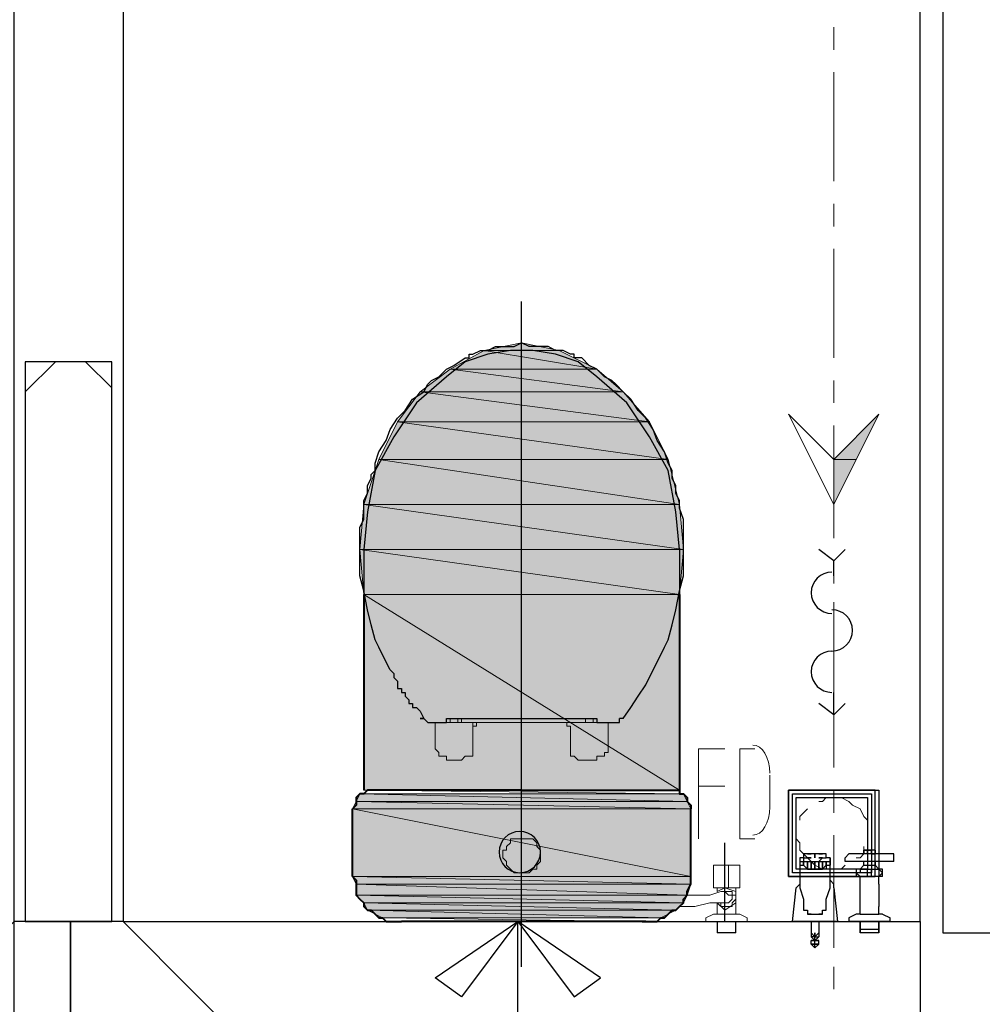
# Model space of a CAD drawing. Header units: millimetres. Extents: x 0 to 420, y 0 to 297.
# Tile 15 of 68: x 132 to 142, y 143 to 154. Entities that reach past the tile are written whole.
import ezdxf

# ---------------------------------------------------------------- set-up
doc = ezdxf.new("R2010")
doc.units = ezdxf.units.MM
doc.layers.add('FILL_000000', color=7, linetype='Continuous')
doc.layers.add('LINE_000000', color=7, linetype='Continuous')
doc.layers.add('FILL_FFFFFF', color=7, linetype='Continuous', true_color=0xffffff)
doc.layers.add('LINE_FFFFFF', color=7, linetype='Continuous', true_color=0xffffff)

msp = doc.modelspace()

# ---------------------------------------------------------------- hatches: boundary and pattern name
at = {"layer": 'FILL_000000'}
h = msp.add_hatch(color=7, dxfattribs=at)
h.dxf.hatch_style = 1
h.paths.add_polyline_path([(140.716, 149.056), (140.97, 149.056), (141.224, 149.564), (140.716, 149.056)])
h = msp.add_hatch(color=7, dxfattribs=at)
h.dxf.hatch_style = 1
h.paths.add_polyline_path([(140.716, 148.548), (140.716, 149.056), (140.97, 149.056), (140.716, 148.548)])
at = {"layer": 'FILL_FFFFFF'}
h = msp.add_hatch(color=7, dxfattribs=at)
h.dxf.hatch_style = 1
h.paths.add_polyline_path([(137.202, 150.368), (137.626, 150.283), (136.779, 150.283), (137.202, 150.368)])
h = msp.add_hatch(color=7, dxfattribs=at)
h.dxf.hatch_style = 1
h.paths.add_polyline_path([(136.779, 150.283), (138.049, 150.072), (136.398, 150.072), (136.779, 150.283)])
h = msp.add_hatch(color=7, dxfattribs=at)
h.dxf.hatch_style = 1
h.paths.add_polyline_path([(137.626, 150.283), (136.779, 150.283), (138.049, 150.072), (137.626, 150.283)])
h = msp.add_hatch(color=7, dxfattribs=at)
h.dxf.hatch_style = 1
h.paths.add_polyline_path([(136.398, 150.072), (138.345, 149.818), (136.059, 149.818), (136.398, 150.072)])
h = msp.add_hatch(color=7, dxfattribs=at)
h.dxf.hatch_style = 1
h.paths.add_polyline_path([(138.049, 150.072), (136.398, 150.072), (138.345, 149.818), (138.049, 150.072)])
h = msp.add_hatch(color=7, dxfattribs=at)
h.dxf.hatch_style = 1
h.paths.add_polyline_path([(136.059, 149.818), (138.642, 149.479), (135.805, 149.479), (136.059, 149.818)])
h = msp.add_hatch(color=7, dxfattribs=at)
h.dxf.hatch_style = 1
h.paths.add_polyline_path([(138.345, 149.818), (136.059, 149.818), (138.642, 149.479), (138.345, 149.818)])
h = msp.add_hatch(color=7, dxfattribs=at)
h.dxf.hatch_style = 1
h.paths.add_polyline_path([(135.805, 149.479), (138.853, 149.056), (135.594, 149.056), (135.805, 149.479)])
h = msp.add_hatch(color=7, dxfattribs=at)
h.dxf.hatch_style = 1
h.paths.add_polyline_path([(138.642, 149.479), (135.805, 149.479), (138.853, 149.056), (138.642, 149.479)])
h = msp.add_hatch(color=7, dxfattribs=at)
h.dxf.hatch_style = 1
h.paths.add_polyline_path([(135.594, 149.056), (138.98, 148.548), (135.424, 148.548), (135.594, 149.056)])
h = msp.add_hatch(color=7, dxfattribs=at)
h.dxf.hatch_style = 1
h.paths.add_polyline_path([(138.853, 149.056), (135.594, 149.056), (138.98, 148.548), (138.853, 149.056)])
h = msp.add_hatch(color=7, dxfattribs=at)
h.dxf.hatch_style = 1
h.paths.add_polyline_path([(135.424, 148.548), (139.023, 148.04), (135.382, 148.04), (135.424, 148.548)])
h = msp.add_hatch(color=7, dxfattribs=at)
h.dxf.hatch_style = 1
h.paths.add_polyline_path([(138.98, 148.548), (135.424, 148.548), (139.023, 148.04), (138.98, 148.548)])
h = msp.add_hatch(color=7, dxfattribs=at)
h.dxf.hatch_style = 1
h.paths.add_polyline_path([(139.023, 148.04), (135.382, 148.04), (138.98, 147.532), (139.023, 148.04)])
h = msp.add_hatch(color=7, dxfattribs=at)
h.dxf.hatch_style = 1
h.paths.add_polyline_path([(135.382, 148.04), (138.98, 147.532), (135.424, 147.532), (135.382, 148.04)])
h = msp.add_hatch(color=7, dxfattribs=at)
h.dxf.hatch_style = 1
h.paths.add_polyline_path([(138.98, 147.532), (135.424, 147.532), (138.98, 145.33), (138.98, 147.532)])
h = msp.add_hatch(color=7, dxfattribs=at)
h.dxf.hatch_style = 1
h.paths.add_polyline_path([(135.424, 147.532), (138.98, 145.33), (135.424, 145.33), (135.424, 147.532)])
h = msp.add_hatch(color=7, dxfattribs=at)
h.dxf.hatch_style = 1
h.paths.add_polyline_path([(135.297, 145.119), (139.107, 145.119), (135.34, 145.203), (135.297, 145.119)])
h = msp.add_hatch(color=7, dxfattribs=at)
h.dxf.hatch_style = 1
h.paths.add_polyline_path([(135.34, 145.203), (139.065, 145.203), (135.382, 145.288), (135.34, 145.203)])
h = msp.add_hatch(color=7, dxfattribs=at)
h.dxf.hatch_style = 1
h.paths.add_polyline_path([(139.107, 145.119), (135.34, 145.203), (139.065, 145.203), (139.107, 145.119)])
h = msp.add_hatch(color=7, dxfattribs=at)
h.dxf.hatch_style = 1
h.paths.add_polyline_path([(139.065, 145.203), (135.382, 145.288), (139.023, 145.288), (139.065, 145.203)])
h = msp.add_hatch(color=7, dxfattribs=at)
h.dxf.hatch_style = 1
h.paths.add_polyline_path([(135.297, 144.357), (139.107, 144.357), (135.297, 145.119), (135.297, 144.357)])
h = msp.add_hatch(color=7, dxfattribs=at)
h.dxf.hatch_style = 1
h.paths.add_polyline_path([(139.107, 144.357), (135.297, 145.119), (139.107, 145.119), (139.107, 144.357)])
h = msp.add_hatch(color=7, dxfattribs=at)
h.dxf.hatch_style = 1
h.paths.add_polyline_path([(135.34, 144.272), (139.107, 144.272), (135.297, 144.357), (135.34, 144.272)])
h = msp.add_hatch(color=7, dxfattribs=at)
h.dxf.hatch_style = 1
h.paths.add_polyline_path([(139.107, 144.272), (135.297, 144.357), (139.107, 144.357), (139.107, 144.272)])
h = msp.add_hatch(color=7, dxfattribs=at)
h.dxf.hatch_style = 1
h.paths.add_polyline_path([(135.34, 144.145), (139.065, 144.145), (135.34, 144.272), (135.34, 144.145)])
h = msp.add_hatch(color=7, dxfattribs=at)
h.dxf.hatch_style = 1
h.paths.add_polyline_path([(139.065, 144.145), (135.34, 144.272), (139.107, 144.272), (139.065, 144.145)])
h = msp.add_hatch(color=7, dxfattribs=at)
h.dxf.hatch_style = 1
h.paths.add_polyline_path([(135.424, 144.06), (139.023, 144.06), (135.34, 144.145), (135.424, 144.06)])
h = msp.add_hatch(color=7, dxfattribs=at)
h.dxf.hatch_style = 1
h.paths.add_polyline_path([(139.023, 144.06), (135.34, 144.145), (139.065, 144.145), (139.023, 144.06)])
h = msp.add_hatch(color=7, dxfattribs=at)
h.dxf.hatch_style = 1
h.paths.add_polyline_path([(135.467, 143.976), (138.938, 143.976), (135.424, 144.06), (135.467, 143.976)])
h = msp.add_hatch(color=7, dxfattribs=at)
h.dxf.hatch_style = 1
h.paths.add_polyline_path([(138.938, 143.976), (135.424, 144.06), (139.023, 144.06), (138.938, 143.976)])
h = msp.add_hatch(color=7, dxfattribs=at)
h.dxf.hatch_style = 1
h.paths.add_polyline_path([(135.636, 143.891), (138.769, 143.891), (135.467, 143.976), (135.636, 143.891)])
h = msp.add_hatch(color=7, dxfattribs=at)
h.dxf.hatch_style = 1
h.paths.add_polyline_path([(138.769, 143.891), (135.467, 143.976), (138.938, 143.976), (138.769, 143.891)])

# ---------------------------------------------------------------- linework, layer by layer
at = {"layer": 'LINE_000000', "lineweight": 25}
for p, q in [((141.69, 143.849), (141.69, 165.354)), ((137.202, 143.341), (137.202, 150.834)), ((131.614, 149.818), (131.953, 150.156)), ((132.588, 149.86), (132.292, 150.156)), ((138.98, 148.04), (138.938, 148.463)), ((138.98, 148.04), (138.98, 147.532)), ((140.716, 147.743), (140.716, 147.913)), ((140.716, 146.177), (140.716, 146.431)), ((136.102, 146.135), (136.059, 146.135)), ((136.059, 146.135), (136.102, 146.135)), ((136.144, 146.092), (136.186, 146.092)), ((136.186, 146.092), (136.356, 146.092)), ((138.049, 146.135), (138.049, 146.092)), ((138.049, 146.092), (138.218, 146.092)), ((138.049, 146.092), (138.049, 146.092)), ((138.218, 146.092), (138.261, 146.092)), ((138.303, 146.135), (138.303, 146.135)), ((138.303, 146.135), (138.303, 146.135)), ((138.345, 146.135), (138.303, 146.135)), ((138.303, 146.135), (138.303, 146.135)), ((139.488, 143.849), (139.488, 144.738)), ((141.182, 144.653), (141.055, 144.653)), ((141.055, 144.611), (141.055, 144.653)), ((141.182, 144.653), (141.182, 144.653)), ((141.182, 144.653), (141.182, 144.611)), ((140.377, 144.568), (140.335, 144.568)), ((140.335, 144.568), (140.335, 144.484)), ((140.377, 144.568), (140.377, 144.568)), ((140.377, 144.568), (140.377, 144.568)), ((140.42, 144.611), (140.462, 144.611)), ((140.462, 144.611), (140.42, 144.611)), ((140.42, 144.568), (140.462, 144.568)), ((140.462, 144.568), (140.42, 144.568)), ((140.42, 144.568), (140.42, 144.568)), ((140.42, 144.568), (140.462, 144.568)), ((140.462, 144.568), (140.42, 144.568)), ((140.42, 144.568), (140.42, 144.568)), ((140.462, 144.611), (140.462, 144.611)), ((140.462, 144.611), (140.462, 144.611)), ((140.462, 144.568), (140.462, 144.568)), ((140.462, 144.568), (140.462, 144.568)), ((140.462, 144.568), (140.462, 144.568)), ((140.462, 144.568), (140.462, 144.568)), ((140.504, 144.611), (140.504, 144.611)), ((140.504, 144.568), (140.504, 144.568)), ((140.547, 144.611), (140.547, 144.611)), ((140.547, 144.568), (140.547, 144.568)), ((140.589, 144.568), (140.547, 144.568)), ((140.547, 144.568), (140.547, 144.568)), ((140.547, 144.568), (140.589, 144.568)), ((140.547, 144.568), (140.547, 144.568)), ((140.589, 144.611), (140.589, 144.611)), ((140.589, 144.611), (140.589, 144.611)), ((140.589, 144.568), (140.589, 144.568)), ((140.589, 144.568), (140.589, 144.568)), ((140.674, 144.568), (140.631, 144.568)), ((140.631, 144.568), (140.631, 144.568)), ((140.674, 144.568), (140.674, 144.568)), ((140.674, 144.568), (140.674, 144.568)), ((140.674, 144.568), (140.674, 144.484)), ((140.843, 144.526), (140.843, 144.568)), ((141.393, 144.526), (140.843, 144.526)), ((140.885, 144.611), (140.885, 144.611)), ((141.182, 144.611), (141.055, 144.611)), ((141.055, 144.484), (141.055, 144.526)), ((141.182, 144.526), (141.182, 144.484)), ((141.351, 144.611), (141.351, 144.611)), ((141.393, 144.568), (141.393, 144.568)), ((141.393, 144.526), (141.393, 144.568)), ((140.335, 144.484), (140.335, 144.484)), ((140.335, 144.484), (140.335, 144.484)), ((140.335, 144.484), (140.335, 144.484)), ((140.674, 144.484), (140.674, 144.484)), ((141.012, 144.441), (141.224, 144.441)), ((141.055, 144.441), (141.055, 144.441)), ((140.335, 144.314), (140.335, 144.314)), ((140.97, 144.399), (140.97, 144.399)), ((140.97, 144.357), (140.97, 144.357)), ((141.266, 144.357), (140.97, 144.357)), ((141.012, 144.272), (141.012, 144.357)), ((141.055, 144.357), (141.055, 144.357)), ((141.097, 144.399), (141.097, 144.399)), ((141.139, 144.399), (141.139, 144.399)), ((141.182, 144.357), (141.182, 144.357)), ((141.224, 144.272), (141.224, 144.357)), ((141.266, 144.399), (141.266, 144.399)), ((141.266, 144.357), (141.266, 144.357)), ((140.716, 144.23), (140.716, 144.23)), ((141.012, 144.272), (141.012, 144.272)), ((141.224, 144.272), (141.224, 144.272)), ((141.224, 144.103), (141.224, 144.103)), ((140.377, 143.976), (140.377, 143.976)), ((140.377, 143.976), (140.42, 143.976)), ((140.589, 143.976), (140.631, 143.976)), ((141.012, 143.933), (141.012, 144.018)), ((141.224, 143.933), (141.224, 144.018)), ((140.462, 143.933), (140.42, 143.933)), ((140.42, 143.933), (140.42, 143.933)), ((140.42, 143.933), (140.462, 143.933)), ((140.42, 143.933), (140.42, 143.933)), ((140.462, 143.933), (140.462, 143.933)), ((140.589, 143.933), (140.547, 143.933)), ((140.589, 143.933), (140.589, 143.933)), ((140.589, 143.933), (140.589, 143.933)), ((140.97, 143.933), (140.885, 143.891)), ((140.885, 143.891), (140.885, 143.849)), ((141.012, 143.933), (140.97, 143.933)), ((141.012, 143.933), (141.012, 143.933)), ((141.012, 143.933), (141.224, 143.933)), ((141.266, 143.933), (141.224, 143.933)), ((141.266, 143.933), (141.266, 143.933)), ((141.266, 143.933), (141.351, 143.891)), ((141.351, 143.849), (141.351, 143.891)), ((139.404, 143.849), (139.404, 143.764)), ((139.404, 143.764), (139.404, 143.722)), ((140.462, 143.849), (140.462, 143.679)), ((140.547, 143.849), (140.547, 143.679)), ((141.351, 143.849), (140.885, 143.849)), ((141.351, 143.849), (140.885, 143.849)), ((140.885, 143.849), (140.885, 143.849)), ((141.012, 143.722), (141.012, 143.849)), ((141.012, 143.764), (141.224, 143.764)), ((141.224, 143.722), (141.224, 143.849)), ((141.351, 143.849), (141.351, 143.849)), ((141.351, 143.849), (141.351, 143.849)), ((139.615, 143.722), (139.404, 143.722)), ((140.462, 143.722), (140.462, 143.722)), ((140.462, 143.722), (140.462, 143.679)), ((140.462, 143.679), (140.462, 143.679)), ((140.462, 143.679), (140.462, 143.679)), ((140.462, 143.637), (140.462, 143.637)), ((140.504, 143.552), (140.504, 143.722)), ((140.504, 143.722), (140.504, 143.722)), ((140.504, 143.552), (140.504, 143.722)), ((140.504, 143.722), (140.504, 143.722)), ((140.504, 143.722), (140.504, 143.679)), ((140.504, 143.679), (140.504, 143.679)), ((140.504, 143.637), (140.504, 143.679)), ((140.504, 143.637), (140.504, 143.637)), ((140.547, 143.722), (140.547, 143.722)), ((140.547, 143.722), (140.547, 143.679)), ((140.547, 143.679), (140.547, 143.679)), ((140.547, 143.679), (140.547, 143.679)), ((140.547, 143.637), (140.547, 143.637)), ((140.462, 143.595), (140.462, 143.595)), ((140.462, 143.595), (140.504, 143.552)), ((140.504, 143.595), (140.504, 143.595)), ((140.547, 143.595), (140.504, 143.552)), ((140.504, 143.552), (140.504, 143.552)), ((140.504, 143.552), (140.504, 143.552)), ((140.504, 143.552), (140.504, 143.552)), ((140.504, 143.552), (140.504, 143.552)), ((140.547, 143.595), (140.547, 143.595))]:
    msp.add_line(p, q, dxfattribs=at)
at = {"layer": 'LINE_000000', "lineweight": 13}
for p, q in [((140.716, 153.924), (140.716, 153.67)), ((140.716, 153.416), (140.716, 152.188)), ((140.716, 151.934), (140.716, 151.68)), ((140.716, 151.426), (140.716, 150.199)), ((137.202, 150.368), (137.202, 150.326)), ((140.716, 149.945), (140.716, 149.691)), ((140.716, 149.437), (140.716, 148.167)), ((140.716, 147.913), (140.716, 147.659)), ((140.716, 147.447), (140.716, 146.262)), ((140.716, 145.584), (140.716, 146.262)), ((136.229, 145.838), (136.229, 146.092)), ((136.398, 146.092), (136.356, 146.092)), ((136.398, 146.135), (136.398, 146.092)), ((136.398, 146.092), (136.483, 146.092)), ((136.483, 146.135), (136.483, 146.092)), ((136.483, 146.092), (136.483, 146.092)), ((136.525, 146.092), (136.483, 146.092)), ((136.483, 146.092), (136.483, 146.092)), ((136.525, 146.092), (136.525, 146.135)), ((137.88, 146.092), (136.525, 146.092)), ((136.652, 146.092), (136.652, 146.092)), ((136.652, 146.092), (136.652, 145.838)), ((136.737, 146.092), (137.71, 146.092)), ((137.88, 146.092), (137.922, 146.092)), ((137.922, 146.092), (137.88, 146.092)), ((137.88, 146.092), (137.88, 146.092)), ((137.922, 146.135), (137.922, 146.092)), ((137.922, 146.092), (137.922, 146.135)), ((137.922, 146.092), (137.922, 146.092)), ((137.922, 146.092), (138.007, 146.092)), ((137.922, 146.092), (137.922, 146.092)), ((138.007, 146.135), (138.007, 146.092)), ((138.007, 146.092), (138.007, 146.092)), ((138.049, 146.092), (138.007, 146.092)), ((138.176, 146.092), (138.176, 146.092)), ((136.356, 145.669), (136.356, 145.669)), ((136.356, 145.669), (136.356, 145.669)), ((137.837, 145.669), (137.88, 145.669)), ((137.88, 145.669), (137.88, 145.669)), ((139.996, 145.119), (139.996, 145.5)), ((139.192, 145.373), (139.488, 145.373)), ((140.716, 145.076), (140.716, 145.33)), ((139.658, 144.78), (139.827, 144.78)), ((140.716, 143.552), (140.716, 144.822)), ((139.531, 144.23), (139.531, 144.484)), ((139.658, 144.23), (139.361, 144.23)), ((139.404, 144.23), (139.404, 144.187)), ((139.488, 144.23), (139.488, 144.23)), ((139.488, 144.23), (139.531, 144.23)), ((139.531, 144.23), (139.531, 144.23)), ((139.615, 143.976), (139.615, 144.23)), ((139.023, 144.018), (138.98, 144.018)), ((139.404, 144.06), (139.404, 143.976)), ((139.404, 143.976), (139.404, 143.933)), ((139.615, 143.976), (139.615, 143.976)), ((139.615, 143.933), (139.615, 143.976)), ((139.361, 143.933), (139.277, 143.891)), ((139.277, 143.891), (139.277, 143.849)), ((139.404, 143.933), (139.361, 143.933)), ((139.615, 143.933), (139.404, 143.933)), ((139.658, 143.933), (139.615, 143.933)), ((139.742, 143.891), (139.658, 143.933)), ((139.742, 143.849), (139.742, 143.891)), ((139.277, 143.849), (139.277, 143.849)), ((139.742, 143.849), (139.277, 143.849)), ((139.742, 143.849), (139.742, 143.849)), ((140.716, 143.087), (140.716, 143.341))]:
    msp.add_line(p, q, dxfattribs=at)
at = {"layer": 'LINE_000000', "lineweight": 40}
for p, q in [((135.424, 147.532), (135.424, 145.33)), ((138.98, 147.532), (138.98, 145.33)), ((135.297, 144.357), (135.297, 145.119)), ((139.107, 144.357), (139.107, 145.119)), ((138.599, 143.849), (135.848, 143.849))]:
    msp.add_line(p, q, dxfattribs=at)
at = {"layer": 'LINE_000000', "lineweight": 25}
for points in [[(142.96, 165.439), (141.944, 165.439), (141.944, 143.722), (142.96, 143.722), (142.96, 165.439)], [(132.588, 150.156), (131.614, 150.156), (131.614, 143.849), (132.588, 143.849), (132.588, 150.156)], [(140.208, 144.357), (141.182, 144.357), (141.182, 145.33), (140.208, 145.33), (140.208, 144.357), (140.208, 145.33), (141.224, 145.33), (141.224, 144.357), (140.208, 144.357)], [(140.25, 144.399), (140.25, 145.288), (141.139, 145.288), (141.139, 144.399), (140.25, 144.399)], [(140.293, 144.441), (140.293, 145.246), (141.097, 145.246), (141.097, 144.441), (140.293, 144.441)], [(136.948, 144.632), (136.953, 144.585), (136.967, 144.541), (136.988, 144.502), (137.017, 144.467), (137.051, 144.439), (137.091, 144.417), (137.134, 144.404), (137.181, 144.399), (137.228, 144.404), (137.272, 144.417), (137.311, 144.439), (137.346, 144.467), (137.374, 144.502), (137.396, 144.541), (137.409, 144.585), (137.414, 144.632), (137.409, 144.679), (137.396, 144.722), (137.374, 144.762), (137.346, 144.796), (137.311, 144.825), (137.272, 144.846), (137.228, 144.86), (137.181, 144.865), (137.134, 144.86), (137.091, 144.846), (137.051, 144.825), (137.017, 144.796), (136.988, 144.762), (136.967, 144.722), (136.953, 144.679), (136.948, 144.632)], [(141.055, 144.611), (141.055, 144.653), (141.139, 144.653), (141.139, 144.611), (141.182, 144.611), (141.182, 144.653), (141.139, 144.653), (141.139, 144.611), (141.055, 144.611)], [(141.055, 144.611), (141.055, 144.653), (141.055, 144.611), (141.055, 144.653), (141.055, 144.611)], [(141.097, 144.611), (141.097, 144.653), (141.097, 144.611), (141.097, 144.653), (141.097, 144.611), (141.097, 144.653), (141.097, 144.611)], [(141.139, 144.611), (141.139, 144.653), (141.139, 144.611), (141.139, 144.653), (141.139, 144.611), (141.139, 144.653), (141.139, 144.611)], [(141.182, 144.611), (141.182, 144.653), (141.182, 144.611), (141.182, 144.653), (141.182, 144.611)], [(140.377, 144.484), (140.377, 144.526), (140.377, 144.484), (140.377, 144.526), (140.377, 144.484), (140.377, 144.526), (140.377, 144.484)], [(140.42, 144.441), (140.42, 144.526), (140.42, 144.441), (140.42, 144.526), (140.42, 144.441), (140.42, 144.526), (140.42, 144.441)], [(140.504, 144.568), (140.504, 144.611), (140.504, 144.568)], [(140.504, 144.441), (140.504, 144.526), (140.504, 144.441), (140.504, 144.526), (140.504, 144.441), (140.504, 144.526), (140.504, 144.441)], [(140.589, 144.611), (140.547, 144.611), (140.589, 144.611)], [(140.547, 144.441), (140.547, 144.526), (140.547, 144.441), (140.547, 144.526), (140.547, 144.441), (140.547, 144.526), (140.547, 144.441)], [(140.589, 144.441), (140.589, 144.526), (140.589, 144.441), (140.589, 144.526), (140.589, 144.441), (140.589, 144.526), (140.589, 144.441)], [(131.487, 143.849), (122.513, 134.832), (132.122, 134.832), (132.122, 142.621), (132.122, 143.849), (131.487, 143.849)], [(132.122, 143.849), (132.122, 134.832), (141.69, 134.832), (132.715, 143.849), (132.122, 143.849)], [(132.715, 143.849), (141.69, 143.849), (141.69, 134.832), (132.715, 143.849)], [(136.229, 143.214), (137.16, 143.849), (136.525, 143.002), (136.229, 143.214)], [(138.091, 143.214), (137.16, 143.849), (137.795, 143.002), (138.091, 143.214)]]:
    msp.add_lwpolyline(points, close=True, dxfattribs=at)
for points in [[(131.487, 142.621), (131.487, 157.903), (132.715, 157.903), (132.715, 143.849)], [(127, 153.839), (127, 139.361), (137.16, 139.361), (137.16, 143.849)], [(135.721, 146.685), (135.636, 146.854), (135.594, 146.939), (135.551, 147.024), (135.509, 147.193), (135.467, 147.362), (135.424, 147.574), (135.382, 147.743), (135.382, 147.913), (135.382, 148.124), (135.382, 148.294), (135.424, 148.378), (135.424, 148.505), (135.424, 148.59), (135.467, 148.675), (135.467, 148.759), (135.509, 148.844), (135.509, 148.886), (135.551, 148.929), (135.551, 149.013), (135.594, 149.14), (135.678, 149.267), (135.721, 149.394), (135.805, 149.521), (135.89, 149.606), (135.975, 149.733), (136.102, 149.818), (136.144, 149.902), (136.186, 149.945), (136.271, 149.987), (136.356, 150.072), (136.44, 150.114), (136.567, 150.199), (136.61, 150.199), (136.61, 150.241), (136.652, 150.241), (136.737, 150.283), (136.821, 150.283), (136.906, 150.326), (137.033, 150.326), (137.118, 150.326), (137.202, 150.368)], [(138.345, 146.135), (138.43, 146.262), (138.515, 146.389), (138.599, 146.516), (138.684, 146.685), (138.769, 146.854), (138.811, 146.939), (138.853, 147.024), (138.896, 147.193), (138.938, 147.362), (138.98, 147.574), (139.023, 147.743), (139.023, 147.913), (139.023, 148.124), (139.023, 148.294), (139.023, 148.378), (138.98, 148.505), (138.98, 148.59), (138.938, 148.675), (138.938, 148.759), (138.896, 148.844), (138.896, 148.886), (138.896, 148.929), (138.853, 149.013), (138.811, 149.14), (138.726, 149.267), (138.684, 149.394), (138.599, 149.521), (138.515, 149.606), (138.43, 149.733), (138.345, 149.818), (138.261, 149.902), (138.218, 149.945), (138.134, 149.987), (138.049, 150.072), (137.964, 150.114), (137.88, 150.199), (137.795, 150.199), (137.795, 150.241), (137.753, 150.241), (137.668, 150.283), (137.583, 150.283), (137.499, 150.326), (137.414, 150.326), (137.287, 150.326), (137.202, 150.368)], [(138.938, 148.463), (138.853, 148.929), (138.642, 149.31), (138.388, 149.691), (138.049, 149.987), (137.837, 150.156), (137.583, 150.241), (137.329, 150.283), (137.075, 150.283), (136.821, 150.241), (136.567, 150.156), (136.356, 149.987), (136.017, 149.691), (135.763, 149.31), (135.551, 148.929), (135.467, 148.463)], [(135.467, 148.463), (135.424, 148.04), (135.424, 147.532)], [(140.843, 148.04), (140.716, 147.913), (140.547, 148.04)], [(140.695, 147.786), (140.648, 147.781), (140.604, 147.767), (140.565, 147.746), (140.53, 147.717), (140.502, 147.683), (140.48, 147.643), (140.467, 147.6), (140.462, 147.553), (140.467, 147.506), (140.48, 147.462), (140.502, 147.423), (140.53, 147.388), (140.565, 147.36), (140.604, 147.338), (140.648, 147.325), (140.695, 147.32)], [(140.695, 146.897), (140.742, 146.901), (140.785, 146.915), (140.825, 146.936), (140.859, 146.965), (140.888, 146.999), (140.909, 147.039), (140.923, 147.083), (140.928, 147.129), (140.923, 147.176), (140.909, 147.22), (140.888, 147.26), (140.859, 147.294), (140.825, 147.323), (140.785, 147.344), (140.742, 147.358), (140.695, 147.362)], [(140.695, 146.897), (140.648, 146.892), (140.604, 146.878), (140.565, 146.857), (140.53, 146.828), (140.502, 146.794), (140.48, 146.754), (140.467, 146.711), (140.462, 146.664), (140.467, 146.617), (140.48, 146.573), (140.502, 146.534), (140.53, 146.499), (140.565, 146.471), (140.604, 146.449), (140.648, 146.436), (140.695, 146.431)], [(135.721, 146.685), (135.763, 146.643), (135.763, 146.6), (135.805, 146.558), (135.805, 146.516), (135.805, 146.473), (135.848, 146.473), (135.848, 146.431), (135.89, 146.431), (135.89, 146.389), (135.932, 146.346), (135.932, 146.304), (135.975, 146.304), (135.975, 146.262), (136.017, 146.262), (136.059, 146.219), (136.102, 146.135), (136.144, 146.092)], [(140.843, 146.304), (140.716, 146.177), (140.547, 146.304)], [(136.356, 146.135), (136.398, 146.135), (136.821, 146.135), (137.202, 146.135), (137.668, 146.135), (137.88, 146.135), (137.922, 146.135), (137.964, 146.135), (138.007, 146.135), (138.049, 146.135)], [(136.356, 146.092), (136.356, 146.092), (136.356, 146.135)], [(138.261, 146.092), (138.303, 146.092), (138.303, 146.135)], [(141.182, 144.653), (141.139, 144.653), (141.097, 144.653), (141.055, 144.653)], [(140.335, 144.568), (140.335, 144.526), (140.377, 144.526), (140.42, 144.526), (140.462, 144.526), (140.504, 144.526), (140.547, 144.526), (140.589, 144.526), (140.631, 144.526), (140.674, 144.526), (140.674, 144.568)], [(140.631, 144.568), (140.631, 144.611), (140.589, 144.611), (140.547, 144.611), (140.504, 144.611), (140.462, 144.611), (140.42, 144.611), (140.377, 144.611), (140.377, 144.568)], [(140.377, 144.568), (140.377, 144.526), (140.42, 144.526), (140.462, 144.526), (140.504, 144.526), (140.547, 144.526), (140.589, 144.526), (140.631, 144.526), (140.674, 144.526), (140.674, 144.568)], [(140.377, 144.568), (140.42, 144.568), (140.462, 144.526), (140.504, 144.526), (140.547, 144.526), (140.589, 144.568), (140.631, 144.568)], [(140.462, 144.441), (140.462, 144.526), (140.462, 144.441), (140.462, 144.526), (140.462, 144.441), (140.462, 144.526), (140.462, 144.441), (140.462, 144.526)], [(140.631, 144.484), (140.631, 144.526), (140.631, 144.484), (140.631, 144.526), (140.631, 144.484), (140.631, 144.526), (140.631, 144.441)], [(140.674, 144.568), (140.674, 144.484), (140.674, 144.526)], [(141.055, 144.611), (141.012, 144.611), (140.97, 144.611), (140.928, 144.611), (140.885, 144.611), (140.843, 144.568)], [(141.351, 144.611), (141.309, 144.611), (141.266, 144.611), (141.224, 144.611), (141.182, 144.611)], [(141.393, 144.568), (141.393, 144.611), (141.351, 144.611)], [(140.335, 144.484), (140.377, 144.484), (140.42, 144.441), (140.462, 144.441), (140.504, 144.441), (140.547, 144.441), (140.589, 144.441), (140.631, 144.484), (140.674, 144.484)], [(140.335, 144.484), (140.335, 144.357), (140.335, 144.23), (140.377, 144.103), (140.377, 143.976)], [(140.335, 144.484), (140.377, 144.484), (140.42, 144.441), (140.462, 144.441), (140.504, 144.441), (140.589, 144.441), (140.631, 144.484), (140.674, 144.484)], [(140.631, 143.976), (140.631, 144.103), (140.674, 144.23), (140.674, 144.357), (140.674, 144.484)], [(141.055, 144.441), (141.012, 144.441), (141.012, 144.399), (140.97, 144.399)], [(141.012, 144.441), (140.97, 144.441), (140.97, 144.399), (140.97, 144.357)], [(141.012, 144.441), (141.055, 144.484), (141.182, 144.484), (141.224, 144.441)], [(141.097, 144.399), (141.097, 144.441), (141.055, 144.441)], [(141.139, 144.399), (141.139, 144.441), (141.182, 144.441), (141.224, 144.441), (141.266, 144.399)], [(141.266, 144.357), (141.266, 144.399), (141.266, 144.441), (141.224, 144.441)], [(140.335, 144.314), (140.335, 144.272), (140.293, 144.23)], [(140.716, 144.23), (140.716, 144.272), (140.674, 144.314)], [(140.97, 144.399), (141.012, 144.357), (141.055, 144.357)], [(141.055, 144.357), (141.097, 144.357), (141.097, 144.399)], [(141.182, 144.357), (141.139, 144.357), (141.139, 144.399)], [(141.266, 144.399), (141.224, 144.357), (141.182, 144.357)], [(140.716, 144.23), (140.758, 143.849), (140.25, 143.849), (140.293, 144.23)], [(141.012, 144.018), (141.012, 144.06), (141.012, 144.103), (141.012, 144.145), (141.012, 144.187), (141.012, 144.23), (141.012, 144.272)], [(141.224, 144.272), (141.224, 144.23), (141.224, 144.187), (141.224, 144.145), (141.224, 144.103), (141.224, 144.06), (141.224, 144.018)], [(140.42, 143.976), (140.42, 143.933), (140.462, 143.933), (140.504, 143.933), (140.547, 143.933), (140.589, 143.933), (140.589, 143.976)], [(140.462, 143.933), (140.504, 143.933), (140.547, 143.933), (140.589, 143.933)], [(139.615, 143.722), (139.615, 143.764), (139.615, 143.849)], [(141.224, 143.849), (141.224, 143.764), (141.224, 143.722), (141.012, 143.722)], [(141.012, 143.849), (141.012, 143.764), (141.012, 143.722)], [(140.462, 143.722), (140.504, 143.679), (140.462, 143.679)], [(140.462, 143.679), (140.504, 143.637), (140.462, 143.637)], [(140.462, 143.595), (140.504, 143.595), (140.462, 143.595), (140.462, 143.637), (140.504, 143.637), (140.462, 143.637)], [(140.547, 143.722), (140.504, 143.679), (140.547, 143.679)], [(140.547, 143.679), (140.504, 143.637), (140.547, 143.637)], [(140.547, 143.595), (140.504, 143.595), (140.547, 143.595), (140.547, 143.637), (140.504, 143.637), (140.547, 143.637)]]:
    msp.add_lwpolyline(points, dxfattribs=at)
at = {"layer": 'LINE_000000', "lineweight": 13}
for points in [[(140.208, 149.564), (140.716, 149.056), (141.224, 149.564), (140.716, 148.548), (140.208, 149.564)], [(137.202, 144.78), (137.16, 144.78), (137.118, 144.78), (137.075, 144.78), (137.075, 144.738), (137.033, 144.695), (137.033, 144.653), (136.991, 144.653), (136.991, 144.611), (136.991, 144.568), (137.033, 144.526), (137.033, 144.484), (137.075, 144.441), (137.118, 144.399), (137.16, 144.399), (137.202, 144.399), (137.245, 144.399), (137.287, 144.399), (137.329, 144.441), (137.372, 144.441), (137.372, 144.484), (137.414, 144.526), (137.414, 144.568), (137.414, 144.611), (137.414, 144.653), (137.372, 144.695), (137.372, 144.738), (137.329, 144.78), (137.287, 144.78), (137.245, 144.78), (137.202, 144.78)]]:
    msp.add_lwpolyline(points, close=True, dxfattribs=at)
at = {"layer": 'LINE_000000', "lineweight": 0}
for points in [[(140.716, 149.056), (140.97, 149.056), (141.224, 149.564), (140.716, 149.056)], [(140.716, 148.548), (140.716, 149.056), (140.97, 149.056), (140.716, 148.548)]]:
    msp.add_lwpolyline(points, close=True, dxfattribs=at)
at = {"layer": 'LINE_000000', "lineweight": 13}
for points in [[(137.922, 146.135), (137.88, 146.135), (136.525, 146.135), (136.483, 146.135)], [(136.652, 146.05), (136.694, 146.05), (136.694, 146.092), (136.737, 146.092)], [(137.71, 146.092), (137.71, 146.05), (137.753, 146.05)], [(138.176, 146.092), (138.176, 146.092), (138.176, 145.838)], [(137.753, 146.05), (137.753, 145.796), (137.753, 145.754), (137.753, 145.711), (137.795, 145.711), (137.837, 145.669)], [(136.525, 145.669), (136.525, 145.669), (136.356, 145.669), (136.356, 145.711), (136.313, 145.711), (136.271, 145.711), (136.271, 145.754), (136.229, 145.796), (136.229, 145.838)], [(136.525, 145.669), (136.567, 145.711), (136.61, 145.711), (136.652, 145.711), (136.652, 145.754), (136.652, 145.796), (136.652, 145.838)], [(137.88, 145.669), (137.88, 145.669), (138.049, 145.669), (138.049, 145.711), (138.091, 145.711), (138.134, 145.711), (138.134, 145.754), (138.176, 145.754), (138.176, 145.796), (138.176, 145.838)], [(139.192, 144.78), (139.192, 145.796), (139.488, 145.796)], [(139.827, 145.796), (139.658, 145.796), (139.658, 144.78)], [(139.996, 145.521), (139.992, 145.585), (139.981, 145.644), (139.964, 145.698), (139.941, 145.745), (139.912, 145.784), (139.88, 145.813), (139.844, 145.832), (139.806, 145.838)], [(141.097, 144.822), (141.097, 144.907), (141.097, 144.992), (141.055, 145.034), (141.012, 145.119), (140.928, 145.161), (140.885, 145.203), (140.801, 145.246), (140.716, 145.246), (140.631, 145.246), (140.589, 145.203), (140.547, 145.203)], [(139.806, 144.822), (139.844, 144.829), (139.88, 144.847), (139.912, 144.877), (139.941, 144.915), (139.964, 144.962), (139.981, 145.016), (139.992, 145.076), (139.996, 145.14)], [(140.42, 145.119), (140.377, 145.076), (140.335, 145.034), (140.335, 144.992)], [(140.293, 144.822), (140.293, 144.78), (140.335, 144.738), (140.335, 144.653), (140.377, 144.611), (140.462, 144.526), (140.504, 144.484), (140.589, 144.441), (140.631, 144.441), (140.716, 144.441), (140.801, 144.441), (140.843, 144.484)], [(140.97, 144.568), (141.012, 144.568), (141.055, 144.611), (141.055, 144.695)], [(139.404, 144.484), (139.361, 144.484), (139.361, 144.23)], [(139.658, 144.484), (139.573, 144.484), (139.488, 144.484), (139.446, 144.484), (139.361, 144.484)], [(139.361, 144.484), (139.361, 144.484), (139.361, 144.23)], [(139.531, 144.484), (139.531, 144.484), (139.488, 144.484), (139.488, 144.23)], [(139.615, 144.484), (139.658, 144.484), (139.658, 144.23)], [(139.658, 144.484), (139.658, 144.484), (139.658, 144.23)], [(139.446, 144.187), (139.319, 144.145), (139.15, 144.145), (139.107, 144.145), (139.065, 144.145)], [(139.404, 144.187), (139.488, 144.23), (139.615, 144.187), (139.615, 144.06), (139.488, 143.976), (139.404, 144.06)], [(139.446, 144.06), (139.446, 144.018), (139.488, 144.018), (139.531, 144.018), (139.573, 144.018), (139.573, 144.06), (139.615, 144.103), (139.615, 144.145), (139.573, 144.145), (139.573, 144.187), (139.531, 144.187), (139.488, 144.187), (139.446, 144.187)], [(139.446, 144.06), (139.488, 144.06), (139.531, 144.06), (139.573, 144.103), (139.573, 144.145), (139.531, 144.145), (139.488, 144.187), (139.446, 144.187)], [(139.446, 144.06), (139.319, 144.06), (139.15, 144.018), (139.107, 144.018), (139.065, 144.018), (139.023, 144.018)]]:
    msp.add_lwpolyline(points, dxfattribs=at)
at = {"layer": 'LINE_000000', "lineweight": 40}
for points in [[(137.202, 145.33), (135.551, 145.33), (135.509, 145.33), (135.467, 145.33), (135.424, 145.288), (135.382, 145.288), (135.34, 145.246), (135.34, 145.203), (135.34, 145.161), (135.297, 145.119)], [(137.202, 145.33), (138.896, 145.33), (138.938, 145.33), (138.98, 145.33), (138.98, 145.288), (139.023, 145.288), (139.065, 145.246), (139.065, 145.203), (139.107, 145.161), (139.107, 145.119)], [(135.297, 144.357), (135.34, 144.314), (135.34, 144.272), (135.34, 144.187), (135.34, 144.145), (135.382, 144.103), (135.424, 144.06), (135.424, 144.018), (135.467, 143.976), (135.509, 143.976), (135.551, 143.933), (135.594, 143.891), (135.636, 143.891), (135.678, 143.849), (135.721, 143.849), (135.805, 143.849), (135.848, 143.849)], [(138.557, 143.849), (138.642, 143.849), (138.684, 143.849), (138.726, 143.849), (138.769, 143.891), (138.811, 143.891), (138.853, 143.933), (138.896, 143.976), (138.938, 143.976), (138.98, 144.018), (139.023, 144.06), (139.023, 144.103), (139.065, 144.145), (139.065, 144.187), (139.107, 144.272), (139.107, 144.314), (139.107, 144.357)]]:
    msp.add_lwpolyline(points, dxfattribs=at)
at = {"layer": 'LINE_FFFFFF', "lineweight": 0}
for points in [[(137.202, 150.368), (137.626, 150.283), (136.779, 150.283), (137.202, 150.368)], [(136.779, 150.283), (138.049, 150.072), (136.398, 150.072), (136.779, 150.283)], [(137.626, 150.283), (136.779, 150.283), (138.049, 150.072), (137.626, 150.283)], [(136.398, 150.072), (138.345, 149.818), (136.059, 149.818), (136.398, 150.072)], [(138.049, 150.072), (136.398, 150.072), (138.345, 149.818), (138.049, 150.072)], [(136.059, 149.818), (138.642, 149.479), (135.805, 149.479), (136.059, 149.818)], [(138.345, 149.818), (136.059, 149.818), (138.642, 149.479), (138.345, 149.818)], [(135.805, 149.479), (138.853, 149.056), (135.594, 149.056), (135.805, 149.479)], [(138.642, 149.479), (135.805, 149.479), (138.853, 149.056), (138.642, 149.479)], [(135.594, 149.056), (138.98, 148.548), (135.424, 148.548), (135.594, 149.056)], [(138.853, 149.056), (135.594, 149.056), (138.98, 148.548), (138.853, 149.056)], [(135.424, 148.548), (139.023, 148.04), (135.382, 148.04), (135.424, 148.548)], [(138.98, 148.548), (135.424, 148.548), (139.023, 148.04), (138.98, 148.548)], [(139.023, 148.04), (135.382, 148.04), (138.98, 147.532), (139.023, 148.04)], [(135.382, 148.04), (138.98, 147.532), (135.424, 147.532), (135.382, 148.04)], [(138.98, 147.532), (135.424, 147.532), (138.98, 145.33), (138.98, 147.532)], [(135.424, 147.532), (138.98, 145.33), (135.424, 145.33), (135.424, 147.532)], [(135.297, 145.119), (139.107, 145.119), (135.34, 145.203), (135.297, 145.119)], [(135.34, 145.203), (139.065, 145.203), (135.382, 145.288), (135.34, 145.203)], [(139.107, 145.119), (135.34, 145.203), (139.065, 145.203), (139.107, 145.119)], [(139.065, 145.203), (135.382, 145.288), (139.023, 145.288), (139.065, 145.203)], [(135.297, 144.357), (139.107, 144.357), (135.297, 145.119), (135.297, 144.357)], [(139.107, 144.357), (135.297, 145.119), (139.107, 145.119), (139.107, 144.357)], [(135.34, 144.272), (139.107, 144.272), (135.297, 144.357), (135.34, 144.272)], [(139.107, 144.272), (135.297, 144.357), (139.107, 144.357), (139.107, 144.272)], [(135.34, 144.145), (139.065, 144.145), (135.34, 144.272), (135.34, 144.145)], [(139.065, 144.145), (135.34, 144.272), (139.107, 144.272), (139.065, 144.145)], [(135.424, 144.06), (139.023, 144.06), (135.34, 144.145), (135.424, 144.06)], [(139.023, 144.06), (135.34, 144.145), (139.065, 144.145), (139.023, 144.06)], [(135.467, 143.976), (138.938, 143.976), (135.424, 144.06), (135.467, 143.976)], [(138.938, 143.976), (135.424, 144.06), (139.023, 144.06), (138.938, 143.976)], [(135.636, 143.891), (138.769, 143.891), (135.467, 143.976), (135.636, 143.891)], [(138.769, 143.891), (135.467, 143.976), (138.938, 143.976), (138.769, 143.891)]]:
    msp.add_lwpolyline(points, close=True, dxfattribs=at)
for points in [[(135.424, 145.33), (139.023, 145.288), (135.424, 145.288)], [(138.599, 143.849), (135.636, 143.891), (138.769, 143.891)]]:
    msp.add_lwpolyline(points, dxfattribs=at)

doc.saveas('drawing.dxf')
